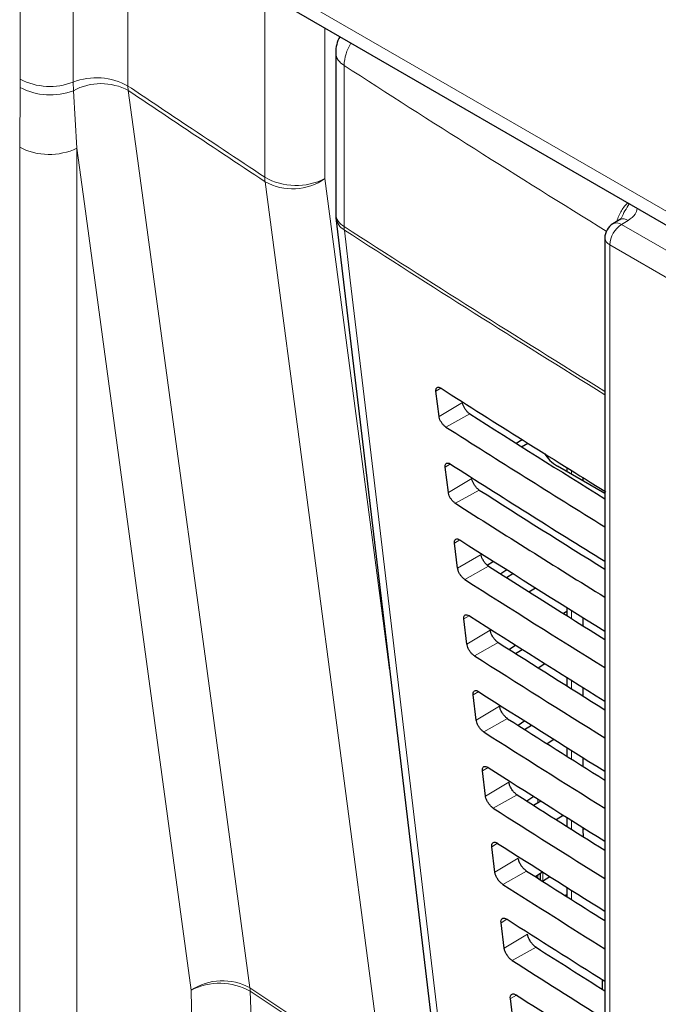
# Paper-space layout 'Blatt4' of a CAD drawing. Header units: millimetres. Extents: x 5 to 418, y 2 to 292.
# Tile 22 of 66: x 106 to 116, y 154 to 169. Entities that reach past the tile are written whole.
import ezdxf

# ---------------------------------------------------------------- set-up
doc = ezdxf.new("R2010")
doc.units = ezdxf.units.MM

psp = doc.layouts.new('Blatt4')

# ---------------------------------------------------------------- linework, layer by layer
at = {"color": 7, "linetype": 'Continuous', "lineweight": 18}
for p, q in [((106.463, 167.652), (106.463, 170.255)), ((107.259, 170.213), (107.259, 167.609)), ((108.083, 170.102), (108.083, 167.55)), ((110.253, 169.085), (121.119, 162.812)), ((110.139, 166.18), (110.139, 168.798)), ((111.042, 168.418), (111.042, 166.159)), ((111.331, 167.861), (111.331, 165.438)), ((106.456, 166.63), (106.462, 167.529)), ((106.462, 167.529), (106.463, 167.652)), ((107.259, 167.609), (107.263, 167.48)), ((108.088, 167.481), (108.083, 167.55)), ((107.263, 167.48), (107.316, 166.617)), ((106.456, 124.008), (106.456, 166.63)), ((107.316, 166.617), (107.316, 123.995)), ((115.599, 165.53), (115.498, 165.47)), ((115.498, 165.47), (126.641, 159.037)), ((126.464, 158.731), (115.321, 165.164)), ((115.321, 165.164), (115.321, 148.084)), ((112.785, 163.01), (112.71, 162.965)), ((113.108, 162.794), (112.757, 162.584)), ((113.217, 162.624), (112.859, 162.425)), ((112.927, 161.87), (112.85, 161.824)), ((114.748, 161.771), (114.748, 161.718)), ((113.248, 161.653), (112.897, 161.443)), ((113.36, 161.479), (113.002, 161.28)), ((113.069, 160.729), (112.99, 160.682)), ((113.388, 160.512), (113.036, 160.302)), ((113.502, 160.334), (113.144, 160.134)), ((113.21, 159.589), (113.129, 159.541)), ((114.748, 159.668), (114.748, 159.546)), ((113.527, 159.371), (113.176, 159.161)), ((113.645, 159.188), (113.287, 158.989)), ((114.748, 158.616), (114.748, 158.49)), ((113.352, 158.449), (113.269, 158.4)), ((113.667, 158.229), (113.316, 158.019)), ((113.787, 158.043), (113.429, 157.843)), ((114.748, 157.565), (114.748, 157.434)), ((113.494, 157.309), (113.409, 157.258)), ((113.807, 157.088), (113.456, 156.878)), ((113.93, 156.897), (113.572, 156.698)), ((114.243, 156.782), (114.243, 156.833)), ((114.748, 156.514), (114.748, 156.378)), ((114.918, 156.373), (114.946, 156.39)), ((113.636, 156.169), (113.549, 156.117)), ((113.947, 155.947), (113.595, 155.737)), ((114.072, 155.752), (113.714, 155.552)), ((114.243, 155.643), (114.243, 155.69)), ((114.316, 155.736), (114.316, 155.602)), ((114.748, 155.463), (114.748, 155.322)), ((113.777, 155.029), (113.688, 154.976)), ((114.086, 154.805), (113.735, 154.595)), ((114.214, 154.606), (113.856, 154.407)), ((115.246, 154.099), (115.246, 153.953)), ((113.919, 153.889), (113.828, 153.835))]:
    psp.add_line(p, q, dxfattribs=at)
at = {"color": 7, "linetype": 'Continuous', "lineweight": 25}
for p, q in [((110.383, 168.799), (121.249, 162.526)), ((111.204, 168.053), (111.204, 165.63)), ((111.208, 165.572), (112.801, 152.148)), ((115.47, 165.541), (115.369, 165.481)), ((115.248, 165.266), (115.248, 148.186)), ((112.757, 162.584), (112.71, 162.965)), ((113.913, 162.183), (114.005, 162.236)), ((113.997, 162.13), (114.089, 162.184)), ((114.376, 161.977), (114.398, 161.99)), ((112.897, 161.443), (112.85, 161.824)), ((114.536, 161.84), (115.248, 161.429)), ((114.675, 161.817), (114.675, 161.76)), ((114.918, 161.666), (114.918, 161.62)), ((113.036, 160.302), (112.99, 160.682)), ((113.482, 160.35), (113.575, 160.407)), ((113.775, 160.28), (113.683, 160.219)), ((113.77, 160.163), (113.866, 160.223)), ((114.108, 159.949), (114.205, 160.009)), ((114.675, 159.714), (114.675, 159.592)), ((113.176, 159.161), (113.129, 159.541)), ((114.675, 159.651), (114.629, 159.621)), ((114.918, 159.562), (114.918, 159.439)), ((113.91, 159.145), (113.814, 159.081)), ((113.905, 159.022), (114.005, 159.084)), ((114.244, 158.808), (114.344, 158.87)), ((114.675, 158.662), (114.675, 158.536)), ((114.918, 158.51), (114.918, 158.383)), ((113.316, 158.019), (113.269, 158.4)), ((114.045, 158.009), (113.944, 157.942)), ((114.041, 157.881), (114.145, 157.946)), ((114.379, 157.667), (114.483, 157.732)), ((114.675, 157.611), (114.675, 157.48)), ((114.918, 157.459), (114.918, 157.327)), ((113.456, 156.878), (113.409, 157.258)), ((114.179, 156.873), (114.075, 156.804)), ((114.176, 156.74), (114.284, 156.807)), ((114.281, 156.805), (114.281, 156.809)), ((114.514, 156.526), (114.623, 156.593)), ((114.675, 156.56), (114.675, 156.424)), ((114.918, 156.408), (114.918, 156.373)), ((114.918, 156.373), (114.923, 156.268)), ((113.595, 155.737), (113.549, 156.117)), ((114.314, 155.738), (114.206, 155.666)), ((114.281, 155.619), (114.281, 155.716)), ((114.311, 155.599), (114.423, 155.669)), ((114.649, 155.385), (114.675, 155.401)), ((114.675, 155.509), (114.675, 155.369)), ((113.735, 154.595), (113.688, 154.976)), ((115.21, 154.122), (115.21, 153.976)), ((113.875, 153.454), (113.828, 153.835))]:
    psp.add_line(p, q, dxfattribs=at)
at = {"color": 7, "linetype": 'Continuous', "lineweight": 18, "flags": 128}
for points in [[(108.088, 167.481), (108.216, 166.537), (108.728, 162.759), (109.24, 158.982), (109.916, 153.998)], [(109.031, 153.961), (108.592, 157.203), (108.127, 160.634), (107.429, 165.78), (107.316, 166.617)], [(111.915, 152.664), (111.791, 153.606), (111.294, 157.373), (110.798, 161.14), (110.143, 166.112)], [(111.042, 166.159), (111.242, 164.643), (111.918, 159.511), (112.014, 158.776)], [(111.334, 165.386), (111.423, 164.634), (111.78, 161.626), (112.927, 151.963)]]:
    psp.add_lwpolyline(points, dxfattribs=at)
at = {"color": 7, "linetype": 'Continuous', "lineweight": 25, "flags": 128}
psp.add_lwpolyline([(115.477, 165.545), (115.471, 165.541), (115.47, 165.541)], dxfattribs=at)
at = {"color": 7, "linetype": 'Continuous', "lineweight": 25}
for centre, radius, start, end in [((111.704, 168.053), 0.5, 151.6791, 180), ((111.704, 165.63), 0.5, 180, 186.7694), ((115.498, 165.266), 0.25, 120.8709, 180)]:
    psp.add_arc(centre, radius, start, end, dxfattribs=at)
at = {"color": 7, "linetype": 'Continuous', "lineweight": 18}
for centre, radius, start, end in [((112.002, 167.837), 0.672, 148.0323, 177.9931), ((111.443, 168.073), 0.24, 184.8059, 242.0671), ((230.806, 352.486), 219.912, 237.09211, 238.30655), ((107.608, 166.712), 0.962, 60.4335, 111.2768), ((106.916, 168.38), 0.964, 241.9343, 291.0872), ((106.909, 168.522), 0.978, 242.9175, 291.0042), ((107.677, 166.733), 0.854, 61.2163, 119.0044), ((106.899, 167.49), 0.968, 242.7384, 295.5296), ((110.61, 167.008), 0.953, 240.3759, 296.9744), ((110.64, 166.177), 0.501, 179.6658, 187.4556), ((110.555, 166.859), 0.853, 241.1538, 304.8363), ((111.443, 165.651), 0.24, 184.8057, 242.0672), ((111.466, 165.612), 0.262, 188.9517, 239.664), ((115.705, 165.146), 0.384, 122.605, 177.395), ((115.425, 165.371), 0.123, 53.837, 116.8525), ((115.524, 165.421), 0.132, 55.8118, 110.722), ((230.795, 350.046), 219.89, 237.09208, 238.29969), ((111.736, 165.438), 0.406, 179.8856, 187.3086), ((230.787, 349.977), 219.87, 237.09203, 238.29874), ((115.371, 165.277), 0.123, 185.0589, 246.2606), ((109.505, 153.248), 0.855, 61.2555, 123.5738), ((109.462, 153.135), 0.931, 60.5087, 117.5419), ((109.432, 153.934), 0.488, 1.2986, 7.4671)]:
    psp.add_arc(centre, radius, start, end, dxfattribs=at)
at = {"color": 7, "linetype": 'Continuous', "lineweight": 25}
for centre, major_axis, ratio, start_param, end_param in [((298.312, 263.57), (250.293, 3.851), 0.587275, 3.868493, 3.883113), ((297.489, 255.361), (248.523, -3.692), 0.567125, 3.885601, 3.897695), ((297.488, 255.361), (249.027, -3.699), 0.567125, 3.885702, 3.899882), ((115.067, 162.135), (0.75, -0.011), 0.567125, 3.439115, 3.935417), ((298.312, 262.345), (250.093, 3.848), 0.587275, 3.868453, 3.882164), ((297.489, 254.136), (248.322, -3.689), 0.567125, 3.885561, 3.896821), ((297.488, 254.136), (248.827, -3.696), 0.567125, 3.885662, 3.899014), ((298.312, 261.12), (249.892, 3.845), 0.587275, 3.868413, 3.881303), ((297.489, 252.912), (248.122, -3.686), 0.567125, 3.88552, 3.895945), ((297.488, 252.911), (248.626, -3.693), 0.567125, 3.885622, 3.898143), ((298.311, 259.895), (249.691, 3.842), 0.587275, 3.868373, 3.880439), ((297.49, 251.687), (247.921, -3.683), 0.567125, 3.88548, 3.895066), ((297.489, 251.687), (248.425, -3.69), 0.567125, 3.885581, 3.89727), ((298.311, 258.67), (249.491, 3.839), 0.587275, 3.868333, 3.879574), ((297.49, 250.462), (247.72, -3.68), 0.567125, 3.885439, 3.894186), ((297.489, 250.462), (248.225, -3.687), 0.567125, 3.885541, 3.896395), ((298.311, 257.445), (249.29, 3.836), 0.587275, 3.868293, 3.878706), ((297.49, 249.238), (247.519, -3.677), 0.567125, 3.885399, 3.893303), ((297.489, 249.237), (248.024, -3.684), 0.567125, 3.885501, 3.895518), ((298.31, 256.22), (249.089, 3.833), 0.587275, 3.868253, 3.877836), ((297.491, 248.013), (247.319, -3.674), 0.567125, 3.885358, 3.892417), ((297.49, 248.013), (247.823, -3.681), 0.567125, 3.88546, 3.894638), ((298.31, 254.995), (248.888, 3.83), 0.587275, 3.868213, 3.876956), ((297.491, 246.789), (247.118, -3.671), 0.567125, 3.885318, 3.891522), ((297.49, 246.788), (247.622, -3.679), 0.567125, 3.88542, 3.893756), ((298.31, 253.77), (248.688, 3.827), 0.587275, 3.868173, 3.875914)]:
    psp.add_ellipse(centre, major_axis=major_axis, ratio=ratio, start_param=start_param, end_param=end_param, dxfattribs=at)
at = {"color": 7, "linetype": 'Continuous', "lineweight": 18}
for points, knots in [([(108.083, 167.55), (108.352, 167.37), (109.036, 166.913), (109.722, 166.457), (110.139, 166.18)], [0, 0, 0, 0, 0.3925171, 1, 1, 1, 1]), ([(110.143, 166.112), (109.726, 166.389), (109.04, 166.845), (108.356, 167.302), (108.088, 167.481)], [0, 0, 0, 0, 0.6076048, 1, 1, 1, 1]), ([(115.428, 165.516), (115.437, 165.544), (115.464, 165.624), (115.523, 165.724), (115.574, 165.778), (115.589, 165.793)], [0, 0, 0, 0, 0.28187, 0.790244, 1, 1, 1, 1]), ([(115.494, 165.559), (115.512, 165.599), (115.548, 165.679), (115.593, 165.745), (115.615, 165.778)], [0, 0, 0, 0, 0.498352, 1, 1, 1, 1]), ([(115.732, 165.71), (115.726, 165.681), (115.711, 165.614), (115.639, 165.56), (115.599, 165.53)], [0, 0, 0, 0, 0.44487, 1, 1, 1, 1]), ([(110.459, 125.448), (110.202, 129.273), (109.758, 135.902), (109.306, 145.421), (109.123, 151.121), (109.031, 153.961)], [0, 0, 0, 0, 0.406337, 0.704191, 1, 1, 1, 1]), ([(109.916, 153.998), (110.156, 153.837), (110.821, 153.392), (111.488, 152.948), (111.915, 152.664)], [0, 0, 0, 0, 0.360844, 1, 1, 1, 1]), ([(109.92, 153.945), (109.963, 152.525), (110.048, 149.684), (110.211, 145.433), (110.398, 141.185), (110.641, 136.429), (110.946, 131.18), (111.213, 127.364), (111.346, 125.455)], [0, 0, 0, 0, 0.1479, 0.295808, 0.444731, 0.593661, 0.796822, 1, 1, 1, 1]), ([(111.919, 152.611), (111.492, 152.895), (110.825, 153.339), (110.16, 153.785), (109.92, 153.945)], [0, 0, 0, 0, 0.63918, 1, 1, 1, 1])]:
    psp.add_open_spline(points, degree=3, knots=knots, dxfattribs=at)
at = {"color": 7, "linetype": 'Continuous', "lineweight": 25}
for points, knots in [([(115.493, 165.56), (115.494, 165.559), (115.495, 165.558), (115.465, 165.537), (115.448, 165.53), (115.447, 165.529)], [0, 0, 0, 0, 0.642588, 0.958993, 1, 1, 1, 1]), ([(112.71, 162.965), (112.71, 162.969), (112.709, 162.985), (112.713, 163.006), (112.728, 163.022), (112.751, 163.025), (112.772, 163.018), (112.785, 163.01), (112.787, 163.009)], [0, 0, 0, 0, 0.085051, 0.301987, 0.519617, 0.736771, 0.952234, 1, 1, 1, 1]), ([(113.217, 162.624), (113.213, 162.628), (113.198, 162.638), (113.171, 162.663), (113.143, 162.702), (113.121, 162.744), (113.111, 162.775), (113.109, 162.791), (113.108, 162.794)], [0, 0, 0, 0, 0.0901467, 0.3022693, 0.5137697, 0.7257157, 0.9392551, 1, 1, 1, 1]), ([(112.859, 162.425), (112.856, 162.428), (112.842, 162.437), (112.817, 162.46), (112.79, 162.496), (112.769, 162.536), (112.76, 162.565), (112.757, 162.581), (112.757, 162.584)], [0, 0, 0, 0, 0.081982, 0.294155, 0.505653, 0.717552, 0.931042, 1, 1, 1, 1]), ([(112.85, 161.824), (112.85, 161.828), (112.848, 161.844), (112.853, 161.866), (112.868, 161.883), (112.892, 161.886), (112.914, 161.878), (112.926, 161.87), (112.929, 161.869)], [0, 0, 0, 0, 0.0885422, 0.3054957, 0.5231196, 0.7402708, 0.9556993, 1, 1, 1, 1]), ([(113.36, 161.479), (113.355, 161.482), (113.339, 161.493), (113.312, 161.519), (113.283, 161.559), (113.261, 161.602), (113.251, 161.634), (113.248, 161.65), (113.248, 161.653)], [0, 0, 0, 0, 0.093111, 0.305223, 0.516698, 0.728666, 0.942227, 1, 1, 1, 1]), ([(113.002, 161.28), (112.998, 161.282), (112.983, 161.292), (112.958, 161.316), (112.93, 161.353), (112.909, 161.394), (112.899, 161.424), (112.897, 161.44), (112.897, 161.443)], [0, 0, 0, 0, 0.085357, 0.297492, 0.508999, 0.720918, 0.934418, 1, 1, 1, 1]), ([(112.99, 160.682), (112.989, 160.687), (112.988, 160.704), (112.993, 160.727), (113.009, 160.743), (113.034, 160.746), (113.056, 160.737), (113.068, 160.73), (113.07, 160.728)], [0, 0, 0, 0, 0.0918326, 0.3088103, 0.5264565, 0.743584, 0.9589798, 1, 1, 1, 1]), ([(113.502, 160.334), (113.497, 160.337), (113.481, 160.348), (113.453, 160.375), (113.423, 160.416), (113.4, 160.46), (113.39, 160.492), (113.388, 160.509), (113.388, 160.512)], [0, 0, 0, 0, 0.0959368, 0.3080345, 0.5195194, 0.731496, 0.9451206, 1, 1, 1, 1]), ([(113.144, 160.134), (113.14, 160.137), (113.125, 160.147), (113.099, 160.172), (113.071, 160.21), (113.049, 160.252), (113.039, 160.283), (113.037, 160.298), (113.036, 160.302)], [0, 0, 0, 0, 0.088559, 0.300699, 0.512185, 0.724129, 0.937659, 1, 1, 1, 1]), ([(113.129, 159.541), (113.129, 159.546), (113.128, 159.563), (113.133, 159.587), (113.149, 159.604), (113.175, 159.606), (113.198, 159.597), (113.21, 159.59), (113.212, 159.588)], [0, 0, 0, 0, 0.09499, 0.31199, 0.529611, 0.746727, 0.962099, 1, 1, 1, 1]), ([(113.645, 159.188), (113.639, 159.192), (113.622, 159.203), (113.594, 159.231), (113.563, 159.273), (113.54, 159.318), (113.53, 159.351), (113.528, 159.367), (113.527, 159.371)], [0, 0, 0, 0, 0.098634, 0.310717, 0.52221, 0.734192, 0.947853, 1, 1, 1, 1]), ([(113.287, 158.989), (113.282, 158.992), (113.267, 159.002), (113.24, 159.028), (113.211, 159.067), (113.189, 159.11), (113.179, 159.141), (113.177, 159.157), (113.176, 159.161)], [0, 0, 0, 0, 0.0916064, 0.3037252, 0.5152383, 0.727182, 0.9407376, 1, 1, 1, 1]), ([(113.269, 158.4), (113.269, 158.405), (113.267, 158.423), (113.273, 158.447), (113.29, 158.464), (113.316, 158.466), (113.339, 158.457), (113.352, 158.449), (113.354, 158.448)], [0, 0, 0, 0, 0.097969, 0.31497, 0.53262, 0.749713, 0.965067, 1, 1, 1, 1]), ([(113.787, 158.043), (113.781, 158.046), (113.764, 158.058), (113.735, 158.087), (113.704, 158.13), (113.68, 158.176), (113.67, 158.21), (113.667, 158.226), (113.667, 158.229)], [0, 0, 0, 0, 0.1012, 0.313274, 0.524755, 0.736769, 0.95043, 1, 1, 1, 1]), ([(113.429, 157.843), (113.424, 157.847), (113.408, 157.857), (113.381, 157.884), (113.351, 157.924), (113.329, 157.968), (113.319, 158), (113.316, 158.016), (113.316, 158.019)], [0, 0, 0, 0, 0.094503, 0.306597, 0.518089, 0.73006, 0.943641, 1, 1, 1, 1]), ([(113.409, 157.258), (113.408, 157.264), (113.407, 157.283), (113.413, 157.307), (113.43, 157.324), (113.457, 157.327), (113.481, 157.317), (113.494, 157.309), (113.496, 157.308)], [0, 0, 0, 0, 0.100809, 0.317838, 0.535494, 0.752562, 0.96789, 1, 1, 1, 1]), ([(113.93, 156.897), (113.924, 156.901), (113.906, 156.913), (113.876, 156.943), (113.844, 156.987), (113.82, 157.034), (113.81, 157.068), (113.807, 157.085), (113.807, 157.088)], [0, 0, 0, 0, 0.103661, 0.315726, 0.52722, 0.739223, 0.952924, 1, 1, 1, 1]), ([(113.572, 156.698), (113.566, 156.701), (113.55, 156.713), (113.522, 156.74), (113.491, 156.781), (113.468, 156.826), (113.458, 156.859), (113.456, 156.875), (113.456, 156.878)], [0, 0, 0, 0, 0.097267, 0.30936, 0.520842, 0.732821, 0.946438, 1, 1, 1, 1]), ([(113.549, 156.117), (113.548, 156.123), (113.547, 156.142), (113.553, 156.167), (113.571, 156.185), (113.599, 156.187), (113.623, 156.177), (113.636, 156.169), (113.637, 156.168)], [0, 0, 0, 0, 0.1034933, 0.3205581, 0.5381999, 0.7552718, 0.9705866, 1, 1, 1, 1]), ([(114.072, 155.752), (114.066, 155.756), (114.047, 155.769), (114.016, 155.799), (113.984, 155.844), (113.96, 155.892), (113.949, 155.927), (113.947, 155.944), (113.947, 155.947)], [0, 0, 0, 0, 0.106008, 0.318053, 0.529537, 0.741573, 0.955281, 1, 1, 1, 1]), ([(113.714, 155.552), (113.709, 155.556), (113.691, 155.568), (113.662, 155.596), (113.632, 155.638), (113.608, 155.684), (113.598, 155.717), (113.596, 155.734), (113.595, 155.737)], [0, 0, 0, 0, 0.099896, 0.311967, 0.523456, 0.735462, 0.949079, 1, 1, 1, 1]), ([(113.688, 154.976), (113.688, 154.982), (113.686, 155.002), (113.693, 155.028), (113.711, 155.045), (113.74, 155.047), (113.764, 155.037), (113.778, 155.029), (113.779, 155.028)], [0, 0, 0, 0, 0.106115, 0.323157, 0.540804, 0.757872, 0.973155, 1, 1, 1, 1]), ([(114.214, 154.606), (114.208, 154.611), (114.189, 154.624), (114.157, 154.655), (114.124, 154.701), (114.099, 154.751), (114.089, 154.786), (114.087, 154.803), (114.086, 154.805)], [0, 0, 0, 0, 0.108257, 0.320296, 0.531792, 0.743845, 0.957566, 1, 1, 1, 1]), ([(113.856, 154.407), (113.851, 154.411), (113.833, 154.423), (113.803, 154.452), (113.772, 154.495), (113.748, 154.542), (113.738, 154.576), (113.735, 154.592), (113.735, 154.595)], [0, 0, 0, 0, 0.102411, 0.31448, 0.525979, 0.737975, 0.951631, 1, 1, 1, 1]), ([(113.828, 153.835), (113.828, 153.841), (113.826, 153.861), (113.833, 153.888), (113.852, 153.906), (113.881, 153.907), (113.906, 153.897), (113.92, 153.889), (113.921, 153.888)], [0, 0, 0, 0, 0.108596, 0.325644, 0.543301, 0.760349, 0.975613, 1, 1, 1, 1])]:
    psp.add_open_spline(points, degree=3, knots=knots, dxfattribs=at)

doc.saveas('drawing.dxf')
